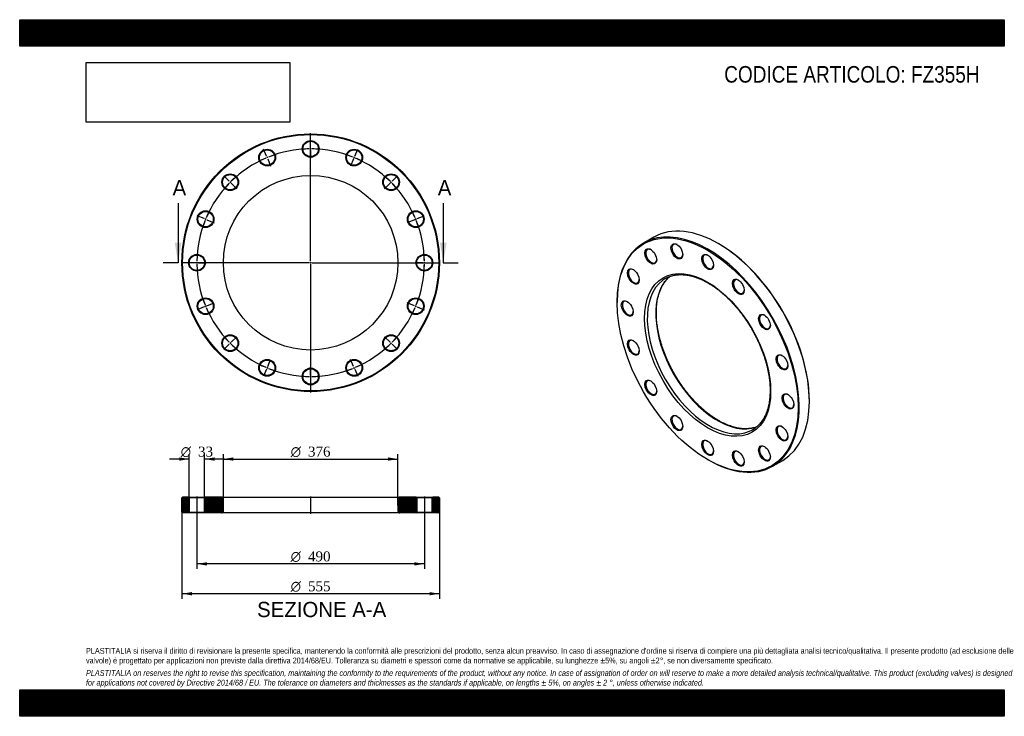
# Model space of a CAD drawing. Header units: millimetres. Extents: x 0 to 2121, y 0 to 1500.
import ezdxf
from ezdxf.enums import TextEntityAlignment as Align
from ezdxf.lldxf.tags import DXFTag

# ---------------------------------------------------------------- set-up
doc = ezdxf.new("R2010")
doc.units = ezdxf.units.MM
doc.header["$LTSCALE"] = 7.142857
for name, color, linetype in [('Default', 7, 'Continuous'), ('DV2_Default', 7, 'Continuous'), ('DV3_Default', 7, 'Continuous'), ('FZ355H', 7, 'Continuous')]:
    doc.layers.add(name, color=color, linetype=linetype)
doc.styles.add('SEACAD_Solid_Edge_ANSI', font='seans.ttf')
doc.styles.add('SEACAD_Solid_Edge_ANSI1_Symbols', font='semeca1.ttf')
doc.styles.add('SEACAD_Times_New_Roman', font='times.ttf')
tags = doc.linetypes.add('CENTER2', pattern=[28.575, 19.05, -3.175, 3.175, -3.175]).pattern_tags.tags
tags[10:11] = [DXFTag(74, 4), DXFTag(75, 0), DXFTag(340, '0'), DXFTag(46, 0.0), DXFTag(50, 0.0), DXFTag(44, 0.0), DXFTag(45, 0.0)]
tags[8:9] = [DXFTag(74, 4), DXFTag(75, 0), DXFTag(340, '0'), DXFTag(46, 0.0), DXFTag(50, 0.0), DXFTag(44, 0.0), DXFTag(45, 0.0)]
tags[6:7] = [DXFTag(74, 4), DXFTag(75, 0), DXFTag(340, '0'), DXFTag(46, 0.0), DXFTag(50, 0.0), DXFTag(44, 0.0), DXFTag(45, 0.0)]
tags[4:5] = [DXFTag(74, 4), DXFTag(75, 0), DXFTag(340, '0'), DXFTag(46, 0.0), DXFTag(50, 0.0), DXFTag(44, 0.0), DXFTag(45, 0.0)]
picture_1 = doc.add_image_def('image1.jpg', size_in_pixel=(4302, 1260))

# ---------------------------------------------------------------- blocks, each defined once
blk = doc.blocks.new('SE')
at = {"layer": 'FZ355H', "color": 7, "linetype": 'Continuous'}
for p, q in [((1366.5, 1031.7), (1344.5, 1019.1)), ((1506.3, 1017.4), (1505.2, 1018)), ((1287.1, 892.1), (1287.1, 890.8)), ((1701.4, 678.1), (1701.4, 679.4)), ((1482.2, 552.8), (1483.3, 552.2)), ((1622, 538.4), (1644, 551.1))]:
    blk.add_line(p, q, dxfattribs=at)
for centre, major_axis in [((1482.2, 778.2), (-138, 239)), ((1415.9, 1001.2), (9, -15.6)), ((1359.7, 990.3), (9, -15.6)), ((1482.2, 978.2), (9, -15.6)), ((1322.2, 947.1), (9, -15.6)), ((1482.2, 778.2), (96, -166.3)), ((1548.5, 924.7), (9, -15.6)), ((1309, 878.2), (9, -15.6)), ((1604.7, 848.9), (9, -15.6)), ((1322.2, 794), (9, -15.6)), ((1642.3, 762.3), (9, -15.6)), ((1359.7, 707.4), (9, -15.6)), ((1655.5, 678.1), (9, -15.6)), ((1415.9, 631.6), (9, -15.6)), ((1642.3, 609.2), (9, -15.6)), ((1482.2, 578.1), (9, -15.6)), ((1548.5, 555.1), (9, -15.6)), ((1604.7, 566), (9, -15.6))]:
    blk.add_ellipse(centre, major_axis=major_axis, ratio=0.57735, dxfattribs=at)
for centre, major_axis, start_param, end_param in [((1505.2, 791.4), (-138.8, 240.3), 3.141593, 6.283185), ((1483.3, 778.8), (138.8, -240.3), 0, 3.926991), ((1360.8, 990.9), (-8.3, 14.3), 0, 3.882511), ((1360.8, 990.9), (-8.3, 14.3), 5.542267, 6.283185), ((1417, 1001.9), (-8.3, 14.3), 0, 3.882511), ((1417, 1001.9), (-8.3, 14.3), 5.542267, 6.283185), ((1506.3, 792), (138, -239), 0.785398, 2.356194), ((1483.3, 978.8), (-8.3, 14.3), 0, 3.882511), ((1483.3, 978.8), (-8.3, 14.3), 5.542267, 6.283185), ((1323.2, 947.7), (-8.3, 14.3), 0, 3.882511), ((1323.2, 947.7), (-8.3, 14.3), 5.542267, 6.283185), ((1485.1, 779.8), (-94, 162.8), 0.066344, 3.073282), ((1503.4, 790.4), (94, -162.8), 3.240053, 6.185809), ((1485.1, 779.8), (-94, 162.8), 0, 0.066344), ((1485.1, 779.8), (-94, 162.8), 6.22179, 6.283185), ((1549.6, 925.3), (-8.3, 14.3), 0, 3.882511), ((1549.6, 925.3), (-8.3, 14.3), 5.542267, 6.283185), ((1310.1, 878.8), (-8.3, 14.3), 0, 3.882511), ((1310.1, 878.8), (-8.3, 14.3), 5.542267, 6.283185), ((1605.8, 849.5), (-8.3, 14.3), 0, 3.882511), ((1605.8, 849.5), (-8.3, 14.3), 5.542267, 6.283185), ((1323.2, 794.6), (-8.3, 14.3), 0, 3.882511), ((1323.2, 794.6), (-8.3, 14.3), 5.542267, 6.283185), ((1643.3, 762.9), (-8.3, 14.3), 0, 3.882511), ((1643.3, 762.9), (-8.3, 14.3), 5.542267, 6.283185), ((1360.8, 708), (-8.3, 14.3), 0, 3.882511), ((1360.8, 708), (-8.3, 14.3), 5.542267, 6.283185), ((1656.5, 678.7), (-8.3, 14.3), 0, 3.882511), ((1656.5, 678.7), (-8.3, 14.3), 5.542267, 6.283185), ((1417, 632.2), (-8.3, 14.3), 0, 3.882511), ((1417, 632.2), (-8.3, 14.3), 5.542267, 6.283185), ((1485.1, 779.8), (-94, 162.8), 3.073282, 3.204404), ((1643.3, 609.8), (-8.3, 14.3), 0, 3.882511), ((1643.3, 609.8), (-8.3, 14.3), 5.542267, 6.283185), ((1483.3, 578.7), (-8.3, 14.3), 5.542267, 6.283185), ((1483.3, 578.7), (-8.3, 14.3), 0, 3.882511), ((1605.8, 566.6), (-8.3, 14.3), 0, 3.882511), ((1605.8, 566.6), (-8.3, 14.3), 5.542267, 6.283185), ((1483.3, 778.8), (138.8, -240.3), 5.497787, 6.283185), ((1549.6, 555.7), (-8.3, 14.3), 0, 3.882511), ((1549.6, 555.7), (-8.3, 14.3), 5.542267, 6.283185)]:
    blk.add_ellipse(centre, major_axis=major_axis, ratio=0.57735, start_param=start_param, end_param=end_param, dxfattribs=at)
for points, knots in [([(1505.4, 637.1), (1504.4, 637.7), (1501.7, 639.3), (1496.8, 642.4), (1491.2, 646.2), (1485.5, 650.3), (1479.9, 654.6), (1474.4, 659.2), (1468.9, 664.1), (1463.4, 669.2), (1458.1, 674.5), (1452.8, 680), (1447.6, 685.7), (1442.5, 691.6), (1437.5, 697.7), (1432.7, 704), (1427.9, 710.5), (1423.3, 717), (1418.9, 723.8), (1414.6, 730.6), (1410.5, 737.6), (1406.6, 744.6), (1402.8, 751.8), (1399.3, 759), (1395.9, 766.3), (1392.7, 773.6), (1389.7, 780.9), (1387, 788.3), (1384.4, 795.7), (1382.1, 803), (1380, 810.4), (1378.1, 817.7), (1376.5, 824.9), (1375.1, 832.1), (1373.9, 839.2), (1373, 846.2), (1372.3, 853.1), (1371.9, 859.9), (1371.7, 866.5), (1371.7, 873), (1372, 879.4), (1372.5, 885.6), (1373.2, 891.6), (1374.2, 897.4), (1375.5, 903), (1376.9, 908.4), (1378.6, 913.6), (1380.5, 918.6), (1382.6, 923.3), (1385, 927.8), (1387.5, 932), (1390.3, 936), (1393.2, 939.7), (1396.4, 943.2), (1399, 945.6), (1400.4, 946.9), (1400.8, 947.1)], [0, 0, 0, 0, 0.009751, 0.028317, 0.0468871, 0.0654605, 0.0840377, 0.1026191, 0.1212047, 0.1397945, 0.1583885, 0.1769863, 0.1955877, 0.2141924, 0.2328001, 0.2514103, 0.2700228, 0.288637, 0.3072527, 0.3258693, 0.3444866, 0.363104, 0.3817211, 0.4003374, 0.4189524, 0.4375659, 0.4561774, 0.4747864, 0.4933925, 0.5119954, 0.5305947, 0.5491901, 0.5677811, 0.5863676, 0.6049493, 0.6235261, 0.642098, 0.660665, 0.6792276, 0.6977863, 0.716342, 0.734896, 0.7534496, 0.7720047, 0.7905641, 0.8091311, 0.8277102, 0.8463064, 0.8649257, 0.8835746, 0.90226, 0.9209889, 0.939767, 0.9585984, 0.977484, 0.9826554, 0.9826554, 0.9826554, 0.9826554]), ([(1396.8, 945.5), (1396.8, 945.5), (1398.1, 946.1), (1401.1, 947.3), (1405.4, 948.7), (1410, 949.7), (1414.7, 950.5), (1419.6, 951), (1424.5, 951.1), (1429.6, 950.9), (1434.8, 950.5), (1440, 949.7), (1445.3, 948.6), (1450.8, 947.2), (1456.2, 945.5), (1461.8, 943.4), (1467.4, 941.1), (1473, 938.5), (1478.6, 935.6), (1484.3, 932.4), (1489.9, 929), (1495.6, 925.2), (1501.2, 921.2), (1506.8, 916.9), (1512.4, 912.4), (1517.9, 907.6), (1523.4, 902.6), (1528.8, 897.4), (1534.1, 891.9), (1539.3, 886.3), (1544.4, 880.4), (1549.5, 874.4), (1554.4, 868.1), (1559.1, 861.7), (1563.7, 855.2), (1568.2, 848.5), (1572.6, 841.7), (1576.7, 834.8), (1580.7, 827.8), (1584.5, 820.6), (1588.2, 813.4), (1591.6, 806.2), (1594.8, 798.9), (1597.9, 791.5), (1600.7, 784.2), (1603.3, 776.8), (1605.7, 769.4), (1607.9, 762.1), (1609.8, 754.8), (1611.5, 747.5), (1613, 740.3), (1614.3, 733.2), (1615.3, 726.2), (1616, 719.2), (1616.5, 712.4), (1616.8, 705.7), (1616.9, 699.2), (1616.6, 692.7), (1616.2, 686.5), (1615.5, 680.4), (1614.6, 674.6), (1613.5, 668.9), (1612.1, 663.4), (1610.5, 658.2), (1608.6, 653.1), (1606.6, 648.3), (1604.3, 643.8), (1601.8, 639.4), (1599.1, 635.4), (1596.2, 631.6), (1593.1, 628), (1589.8, 624.8), (1586.9, 622.3), (1585.2, 621), (1584.5, 620.6)], [0, 0, 0, 0, 0.000077, 0.01455, 0.029004, 0.043428, 0.057815, 0.072162, 0.086469, 0.100739, 0.114975, 0.129183, 0.143367, 0.157533, 0.171686, 0.185828, 0.199964, 0.214095, 0.228225, 0.242355, 0.256485, 0.270616, 0.284751, 0.298887, 0.313027, 0.327171, 0.341317, 0.355467, 0.369619, 0.383775, 0.397933, 0.412093, 0.426256, 0.44042, 0.454585, 0.468752, 0.48292, 0.497088, 0.511256, 0.525425, 0.539592, 0.553759, 0.567925, 0.58209, 0.596252, 0.610413, 0.624571, 0.638727, 0.652879, 0.667029, 0.681175, 0.695317, 0.709456, 0.723591, 0.737722, 0.751849, 0.765974, 0.780096, 0.794217, 0.808336, 0.822457, 0.83658, 0.850708, 0.864844, 0.878992, 0.893155, 0.90734, 0.921551, 0.935794, 0.950072, 0.964391, 0.978751, 0.993151, 1, 1, 1, 1]), ([(1587.8, 623.1), (1586.7, 622.7), (1584.1, 621.8), (1579.9, 620.8), (1575.3, 619.9), (1570.5, 619.3), (1565.5, 619.1), (1560.5, 619.2), (1555.4, 619.5), (1550.1, 620.2), (1544.8, 621.2), (1539.4, 622.6), (1534, 624.2), (1528.5, 626.1), (1522.9, 628.3), (1517.3, 630.8), (1511.8, 633.6), (1507.7, 635.8), (1505.8, 636.9), (1505.4, 637.1)], [0.0567071, 0.0567071, 0.0567071, 0.0567071, 0.1021933, 0.1625201, 0.2227003, 0.2827158, 0.3425628, 0.4022489, 0.4617896, 0.5212047, 0.5805159, 0.6397441, 0.6989089, 0.7580274, 0.8171141, 0.8761808, 0.9352373, 0.9911666, 1, 1, 1, 1])]:
    blk.add_open_spline(points, degree=3, knots=knots, dxfattribs=at)
blk = doc.blocks.new('SE1')
at = {"layer": 'Default', "color": 7, "linetype": 'CENTER2'}
for start, end in [(90.7016, 111.7984), (68.2016, 89.2984), (113.2016, 134.2984), (45.7016, 66.7984), (135.7016, 156.7984), (23.2016, 44.2984), (158.2016, 179.2984), (0.7016, 21.7984), (180.7016, 201.7984), (338.2016, 359.2984), (203.2016, 224.2984), (315.7016, 336.7984), (225.7016, 246.7984), (293.2016, 314.2984), (248.2016, 269.2984), (270.7016, 291.7984)]:
    blk.add_arc((626.9, 976.7), 245, start, end, dxfattribs=at)
at = {"layer": 'DV2_Default', "color": 7, "linetype": 'CENTER2'}
for p, q in [((626.9, 979.7), (626.9, 1256)), ((626.9, 1224.7), (626.9, 1241.5)), ((532, 1205.8), (525.6, 1221.3)), ((626.9, 1220.2), (626.9, 1223.2)), ((626.9, 1218.7), (626.9, 1202)), ((721.8, 1205.8), (728.3, 1221.3)), ((533.8, 1201.7), (532.6, 1204.5)), ((534.3, 1200.3), (540.7, 1184.8)), ((719.5, 1200.3), (713.1, 1184.8)), ((720.1, 1201.7), (721.3, 1204.5)), ((451.6, 1152.1), (439.7, 1163.9)), ((454.8, 1148.9), (452.6, 1151)), ((455.8, 1147.8), (467.7, 1136)), ((798.1, 1147.8), (786.2, 1136)), ((799.1, 1148.9), (801.2, 1151)), ((802.3, 1152.1), (814.1, 1163.9)), ((397.8, 1071.6), (382.3, 1078)), ((402, 1069.9), (399.2, 1071.1)), ((403.4, 1069.3), (418.8, 1062.9)), ((850.5, 1069.3), (835, 1062.9)), ((851.9, 1069.9), (854.7, 1071.1)), ((856.1, 1071.6), (871.5, 1078)), ((623.9, 976.7), (347.7, 976.7)), ((378.9, 976.7), (362.2, 976.7)), ((383.4, 976.7), (380.4, 976.7)), ((384.9, 976.7), (401.7, 976.7)), ((628.4, 976.7), (625.4, 976.7)), ((626.9, 978.2), (626.9, 975.2)), ((629.9, 976.7), (906.2, 976.7)), ((868.9, 976.7), (852.2, 976.7)), ((868.9, 976.7), (853.7, 976.7)), ((870.4, 976.7), (873.4, 976.7)), ((870.4, 976.7), (873.4, 976.7)), ((874.9, 976.7), (890.2, 976.7)), ((874.9, 976.7), (891.7, 976.7)), ((626.9, 973.7), (626.9, 697.5)), ((397.8, 881.8), (382.3, 875.4)), ((402, 883.5), (399.2, 882.4)), ((403.4, 884.1), (418.8, 890.5)), ((850.5, 884.1), (835, 890.5)), ((851.9, 883.5), (854.7, 882.4)), ((856.1, 881.8), (871.5, 875.4)), ((455.8, 805.6), (467.7, 817.4)), ((798.1, 805.6), (786.2, 817.4)), ((451.6, 801.4), (439.7, 789.5)), ((454.8, 804.5), (452.6, 802.4)), ((799.1, 804.5), (801.2, 802.4)), ((802.3, 801.4), (814.1, 789.5)), ((534.3, 753.1), (540.7, 768.6)), ((719.5, 753.1), (713.1, 768.6)), ((532, 747.6), (525.6, 732.1)), ((533.8, 751.8), (532.6, 749)), ((626.9, 734.7), (626.9, 751.5)), ((720.1, 751.8), (721.3, 749)), ((721.8, 747.6), (728.3, 732.1)), ((626.9, 733.2), (626.9, 730.2)), ((626.9, 728.7), (626.9, 712))]:
    blk.add_line(p, q, dxfattribs=at)
for start, end in [(107.8813, 111.7984), (90.7016, 94.6187), (89.6492, 90.3508), (85.3813, 89.2984), (68.2016, 72.1187), (113.2016, 117.1187), (112.1492, 112.8508), (67.1492, 67.8508), (62.8813, 66.7984), (135.7016, 139.6187), (134.6492, 135.3508), (130.3813, 134.2984), (45.7016, 49.6187), (44.6492, 45.3508), (40.3813, 44.2984), (152.8813, 156.7984), (23.2016, 27.1187), (158.2016, 162.1187), (157.1492, 157.8508), (22.1492, 22.8508), (17.8813, 21.7984), (179.6492, 180.3508), (175.3813, 179.2984), (0.7016, 4.6187), (0.7016, 4.268), (359.6492, 0.3508), (359.6492, 0.3508), (180.7016, 184.6187), (355.3813, 359.2984), (355.732, 359.2984), (197.8813, 201.7984), (338.2016, 342.1187), (202.1492, 202.8508), (203.2016, 207.1187), (332.8813, 336.7984), (337.1492, 337.8508), (220.3813, 224.2984), (315.7016, 319.6187), (224.6492, 225.3508), (225.7016, 229.6187), (310.3813, 314.2984), (314.6492, 315.3508), (242.8813, 246.7984), (247.1492, 247.8508), (248.2016, 252.1187), (287.8813, 291.7984), (292.1492, 292.8508), (293.2016, 297.1187), (265.3813, 269.2984), (269.6492, 270.3508), (270.7016, 274.6187)]:
    blk.add_arc((626.9, 976.7), 245, start, end, dxfattribs=at)
at = {"layer": 'FZ355H', "color": 7, "linetype": 'Continuous'}
for centre, radius in [((626.9, 976.7), 277.5), ((626.9, 976.7), 276), ((626.9, 1221.7), 18), ((626.9, 1221.7), 16.5), ((533.2, 1203.1), 18), ((533.2, 1203.1), 16.5), ((720.7, 1203.1), 18), ((720.7, 1203.1), 16.5), ((453.7, 1150), 18), ((800.2, 1150), 18), ((453.7, 1150), 16.5), ((626.9, 976.7), 188), ((800.2, 1150), 16.5), ((400.6, 1070.5), 18), ((400.6, 1070.5), 16.5), ((853.3, 1070.5), 18), ((853.3, 1070.5), 16.5), ((381.9, 976.7), 18), ((381.9, 976.7), 16.5), ((871.9, 976.7), 18), ((871.9, 976.7), 16.5), ((400.6, 883), 18), ((400.6, 883), 16.5), ((853.3, 883), 18), ((853.3, 883), 16.5), ((453.7, 803.5), 18), ((453.7, 803.5), 16.5), ((800.2, 803.5), 18), ((800.2, 803.5), 16.5), ((533.2, 750.4), 18), ((533.2, 750.4), 16.5), ((720.7, 750.4), 18), ((720.7, 750.4), 16.5), ((626.9, 731.7), 18), ((626.9, 731.7), 16.5)]:
    blk.add_circle(centre, radius, dxfattribs=at)
blk = doc.blocks.new('SE3')
at = {"color": 7, "linetype": 'Continuous', "style": 'SEACAD_Solid_Edge_ANSI'}
blk.add_text('A', height=32.9, dxfattribs=at).set_placement((329.4, 1154.6), align=Align.TOP_LEFT)
blk = doc.blocks.new('SE4')
at = {"color": 7, "linetype": 'Continuous', "style": 'SEACAD_Solid_Edge_ANSI'}
blk.add_text('A', height=32.9, dxfattribs=at).set_placement((900.8, 1154.6), align=Align.TOP_LEFT)
blk = doc.blocks.new('SEANNOT_GROUP')
at = {"linetype": 'Continuous'}
blk.add_hatch(color=7, dxfattribs=at).paths.add_polyline_path([(334.1, 1019.6), (341.2, 976.7), (348.4, 1019.6)])
at = {"color": 7, "linetype": 'Continuous'}
blk.add_lwpolyline([(341.2, 1105.3), (341.2, 976.7)], dxfattribs=at)
blk = doc.blocks.new('SEANNOT_GROUP1')
at = {"linetype": 'Continuous'}
blk.add_hatch(color=7, dxfattribs=at).paths.add_polyline_path([(905.5, 1019.6), (912.7, 976.7), (919.8, 1019.6)])
at = {"color": 7, "linetype": 'Continuous'}
blk.add_lwpolyline([(912.7, 1105.3), (912.7, 976.7)], dxfattribs=at)
blk = doc.blocks.new('SE2')
at = {"layer": 'Default', "color": 7, "linetype": 'CENTER2'}
for p, q in [((341.2, 976.7), (309.1, 976.7)), ((912.7, 976.7), (944.8, 976.7))]:
    blk.add_line(p, q, dxfattribs=at)
at = {"layer": 'Default'}
for name in ['SE3', 'SE4', 'SEANNOT_GROUP', 'SEANNOT_GROUP1']:
    blk.add_blockref(name, (0, 0), dxfattribs=at)
blk = doc.blocks.new('SE5')
at = {"layer": 'FZ355H', "linetype": 'Continuous'}
h = blk.add_hatch(dxfattribs=at)
h.set_pattern_fill('LINE', scale=0.62992, angle=45, style=0)
h.paths.add_polyline_path([(363.9, 471.9), (350.9, 471.9), (349.4, 470.4), (349.4, 439.4), (350.9, 437.9), (363.9, 437.9), (365.4, 439.4), (365.4, 470.4)])
h = blk.add_hatch(dxfattribs=at)
h.set_pattern_fill('LINE', scale=0.62992, angle=45, style=0)
edge = h.paths.add_edge_path()
edge.add_line((399.9, 437.9), (434.9, 437.9))
edge.add_arc((434.9, 441.9), 4, 270, 360)
edge.add_line((438.9, 441.9), (438.9, 467.9))
edge.add_arc((434.9, 467.9), 4, 0, 90)
edge.add_line((434.9, 471.9), (399.9, 471.9))
edge.add_line((399.9, 471.9), (398.4, 470.4))
edge.add_line((398.4, 470.4), (398.4, 439.4))
edge.add_line((398.4, 439.4), (399.9, 437.9))
h = blk.add_hatch(dxfattribs=at)
h.set_pattern_fill('LINE', scale=0.62992, angle=45, style=0)
edge = h.paths.add_edge_path()
edge.add_line((855.4, 439.4), (855.4, 470.4))
edge.add_line((855.4, 470.4), (853.9, 471.9))
edge.add_line((853.9, 471.9), (818.9, 471.9))
edge.add_arc((818.9, 467.9), 4, 90, 180)
edge.add_line((814.9, 467.9), (814.9, 441.9))
edge.add_arc((818.9, 441.9), 4, 180, 270)
edge.add_line((818.9, 437.9), (853.9, 437.9))
edge.add_line((853.9, 437.9), (855.4, 439.4))
h = blk.add_hatch(dxfattribs=at)
h.set_pattern_fill('LINE', scale=0.629921, angle=45, style=0)
h.paths.add_polyline_path([(888.4, 470.4), (888.4, 439.4), (889.9, 437.9), (902.9, 437.9), (904.4, 439.4), (904.4, 470.4), (902.9, 471.9), (889.9, 471.9)])
at = {"layer": 'DV3_Default', "color": 7, "linetype": 'CENTER2'}
for p, q in [((381.9, 473.6), (381.9, 436.1)), ((626.9, 473.6), (626.9, 436.1)), ((871.9, 473.6), (871.9, 436.1))]:
    blk.add_line(p, q, dxfattribs=at)
at = {"layer": 'FZ355H', "color": 7, "linetype": 'Continuous'}
for p, q in [((350.9, 471.9), (349.4, 470.4)), ((349.4, 439.4), (349.4, 470.4)), ((363.9, 471.9), (350.9, 471.9)), ((363.9, 471.9), (399.9, 471.9)), ((363.9, 471.9), (365.4, 470.4)), ((398.4, 470.4), (365.4, 470.4)), ((365.4, 470.4), (365.4, 439.4)), ((398.4, 470.4), (399.9, 471.9)), ((398.4, 439.4), (398.4, 470.4)), ((434.9, 471.9), (399.9, 471.9)), ((434.9, 471.9), (818.9, 471.9)), ((438.9, 441.9), (438.9, 467.9)), ((814.9, 467.9), (814.9, 441.9)), ((853.9, 471.9), (818.9, 471.9)), ((853.9, 471.9), (889.9, 471.9)), ((853.9, 471.9), (855.4, 470.4)), ((888.4, 470.4), (855.4, 470.4)), ((855.4, 470.4), (855.4, 439.4)), ((888.4, 470.4), (889.9, 471.9)), ((888.4, 439.4), (888.4, 470.4)), ((902.9, 471.9), (889.9, 471.9)), ((904.4, 470.4), (902.9, 471.9)), ((904.4, 470.4), (904.4, 439.4)), ((349.4, 439.4), (350.9, 437.9)), ((363.9, 437.9), (350.9, 437.9)), ((365.4, 439.4), (363.9, 437.9)), ((399.9, 437.9), (363.9, 437.9)), ((365.4, 439.4), (398.4, 439.4)), ((399.9, 437.9), (398.4, 439.4)), ((434.9, 437.9), (399.9, 437.9)), ((818.9, 437.9), (434.9, 437.9)), ((853.9, 437.9), (818.9, 437.9)), ((855.4, 439.4), (853.9, 437.9)), ((889.9, 437.9), (853.9, 437.9)), ((855.4, 439.4), (888.4, 439.4)), ((889.9, 437.9), (888.4, 439.4)), ((902.9, 437.9), (889.9, 437.9)), ((902.9, 437.9), (904.4, 439.4))]:
    blk.add_line(p, q, dxfattribs=at)
for centre, start, end in [((434.9, 467.9), 0, 90), ((818.9, 467.9), 90, 180), ((434.9, 441.9), 270, 0), ((818.9, 441.9), 180, 270)]:
    blk.add_arc(centre, 4, start, end, dxfattribs=at)
blk = doc.blocks.new('GDimGGroup')
at = {"layer": 'Default', "linetype": 'Continuous'}
for points in [[(460.4, 557.5), (438.9, 553.9), (460.4, 550.3)], [(793.5, 557.5), (793.5, 550.3), (814.9, 553.9)]]:
    blk.add_hatch(color=7, dxfattribs=at).paths.add_polyline_path(points)
at = {"layer": 'Default', "color": 7, "linetype": 'Continuous'}
for p, q in [((438.9, 454.9), (438.9, 564.6)), ((438.9, 553.9), (814.9, 553.9)), ((814.9, 454.9), (814.9, 564.6))]:
    blk.add_line(p, q, dxfattribs=at)
for s, height, style, p in [('O', 21.4, 'SEACAD_Solid_Edge_ANSI1_Symbols', (583.9, 580.7)), ('376', 21.43, 'SEACAD_Times_New_Roman', (621.2, 580.7))]:
    blk.add_text(s, height=height, dxfattribs=dict(at, style=style)).set_placement(p, align=Align.TOP_LEFT)
blk = doc.blocks.new('GDimGGroup1')
at = {"layer": 'Default', "linetype": 'Continuous'}
for points in [[(403.4, 324.7), (403.4, 331.8), (381.9, 328.2)], [(850.5, 324.7), (871.9, 328.2), (850.5, 331.8)]]:
    blk.add_hatch(color=7, dxfattribs=at).paths.add_polyline_path(points)
at = {"layer": 'Default', "color": 7, "linetype": 'Continuous'}
for p, q in [((381.9, 437.9), (381.9, 317.5)), ((871.9, 437.9), (871.9, 317.5)), ((871.9, 328.2), (381.9, 328.2))]:
    blk.add_line(p, q, dxfattribs=at)
for s, height, style, p in [('O', 21.4, 'SEACAD_Solid_Edge_ANSI1_Symbols', (583.9, 355)), ('490', 21.43, 'SEACAD_Times_New_Roman', (621.2, 355))]:
    blk.add_text(s, height=height, dxfattribs=dict(at, style=style)).set_placement(p, align=Align.TOP_LEFT)
blk = doc.blocks.new('GDimGGroup2')
at = {"layer": 'Default', "linetype": 'Continuous'}
for points in [[(370.9, 260.4), (370.9, 267.5), (349.4, 263.9)], [(883, 260.4), (904.4, 263.9), (883, 267.5)]]:
    blk.add_hatch(color=7, dxfattribs=at).paths.add_polyline_path(points)
at = {"layer": 'Default', "color": 7, "linetype": 'Continuous'}
for p, q in [((349.4, 439.4), (349.4, 253.2)), ((904.4, 439.4), (904.4, 253.2)), ((904.4, 263.9), (349.4, 263.9))]:
    blk.add_line(p, q, dxfattribs=at)
for s, height, style, p in [('O', 21.4, 'SEACAD_Solid_Edge_ANSI1_Symbols', (583.9, 290.7)), ('555', 21.43, 'SEACAD_Times_New_Roman', (621.2, 290.7))]:
    blk.add_text(s, height=height, dxfattribs=dict(at, style=style)).set_placement(p, align=Align.TOP_LEFT)
blk = doc.blocks.new('GDimGGroup3')
at = {"layer": 'Default', "linetype": 'Continuous'}
for points in [[(344, 557.5), (344, 550.4), (365.4, 553.9)], [(419.9, 557.5), (398.4, 553.9), (419.9, 550.4)]]:
    blk.add_hatch(color=7, dxfattribs=at).paths.add_polyline_path(points)
at = {"layer": 'Default', "color": 7, "linetype": 'Continuous'}
for p, q in [((365.4, 553.9), (322.6, 553.9)), ((365.4, 470.4), (365.4, 564.7)), ((398.4, 470.4), (398.4, 564.7)), ((441.3, 553.9), (398.4, 553.9))]:
    blk.add_line(p, q, dxfattribs=at)
for s, height, style, p in [('O', 21.4, 'SEACAD_Solid_Edge_ANSI1_Symbols', (347, 580.7)), ('33', 21.43, 'SEACAD_Times_New_Roman', (384.3, 580.7))]:
    blk.add_text(s, height=height, dxfattribs=dict(at, style=style)).set_placement(p, align=Align.TOP_LEFT)

msp = doc.modelspace()

# ---------------------------------------------------------------- hatches: boundary and pattern name
at = {"layer": 'Default', "linetype": 'Continuous'}
h = msp.add_hatch(dxfattribs=at)
h.set_pattern_fill('LINE', scale=0.629921, angle=45, style=0)
h.paths.add_polyline_path([(2121.4, 1442.9), (2121.4, 1500), (0, 1500), (0, 1442.9)])
for points in [[(2121.4, 1442.9), (2121.4, 1500), (0, 1500), (0, 1442.9)], [(2121.4, 0), (2121.4, 57.1), (0, 57.1), (0, 0)]]:
    msp.add_hatch(color=7, dxfattribs=at).paths.add_polyline_path(points)
h = msp.add_hatch(dxfattribs=at)
h.set_pattern_fill('LINE', scale=0.629921, angle=45, style=0)
h.paths.add_polyline_path([(2121.4, 0), (2121.4, 57.1), (0, 57.1), (0, 0)])

# ---------------------------------------------------------------- linework, layer by layer
at = {"layer": 'Default', "color": 7, "linetype": 'Continuous'}
for p, q in [((0, 1500), (2121.4, 1500)), ((0, 1442.9), (0, 1500)), ((2121.4, 1500), (2121.4, 1442.9)), ((2121.4, 1442.9), (0, 1442.9)), ((0, 57.1), (2121.4, 57.1)), ((0, 0), (0, 57.1)), ((2121.4, 57.1), (2121.4, 0)), ((2121.4, 0), (0, 0))]:
    msp.add_line(p, q, dxfattribs=at)

# ---------------------------------------------------------------- block references
at = {"layer": 'Default'}
for name in ['SE1', 'SE2', 'SE', 'GDimGGroup3', 'GDimGGroup', 'SE5', 'GDimGGroup2', 'GDimGGroup1']:
    msp.add_blockref(name, (0, 0), dxfattribs=at)

# ---------------------------------------------------------------- texts
at = {"layer": 'Default', "color": 7, "linetype": 'Continuous', "style": 'SEACAD_Solid_Edge_ANSI'}
msp.add_text('SEZIONE A-A', height=32.857, dxfattribs=at).set_placement((511.5, 246.4), align=Align.TOP_LEFT)
at = {"layer": 'Default', "attachment_point": 1}
for s, insert, char_height, width in [('{\\fArial Narrow|b0||i0||c0|p34;\\C7;\\H35.71428571;\\W1.;CODICE ARTICOLO: FZ355H}', (1518, 1400.2), 35.714, 566.426), ("{\\fArial Narrow|b0||i0||c0|p34;\\C7;\\H12.5;\\W1.;PLASTITALIA si riserva il diritto di revisionare la presente specifica, mantenendo la conformità alle prescrizioni del prodotto, senza alcun preavviso. In caso di assegnazione d'ordine si riserva di compiere una più dettagliata analisi tecnico/qualitativa. Il presente prodotto (ad esclusione delle \\P}{\\fArial Narrow|b0||i0||c0|p34;\\C7;\\H12.5;\\W1.;valvole) è progettato per applicazioni non previste dalla direttiva 2014/68/EU. Tolleranza su diametri e spessori come da normative se applicabile, su lunghezze ±5%, su angoli ±2°, se non diversamente specificato.\\P}{\\fArial Narrow|b0||i0||c0|p34;\\C7;\\H3.571428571;\\W1.;   \\P}{\\fArial Narrow|b0||i1||c0|p34;\\C7;\\H12.5;\\W1.;PLASTITALIA on reserves the right to revise this specification, maintaining the conformity to the requirements of the product, without any notice. In case of assignation of order on will reserve to make a more detailed analysis technical/qualitative. This product (excluding valves) is designed \\P}{\\fArial Narrow|b0||i1||c0|p34;\\C7;\\H12.5;\\W1.;for applications not covered by Directive 2014/68 / EU. The tolerance on diameters and thicknesses as the standards if applicable, on lengths ± 5%, on angles ± 2 °, unless otherwise indicated.\\P}", (142.9, 147.2), 12.5, 1835.714)]:
    msp.add_mtext(s, dxfattribs=dict(at, insert=insert, char_height=char_height, width=width))

# ---------------------------------------------------------------- pictures from other files: only their frames are drawn
image = msp.add_image(picture_1, insert=(142.9, 1279.3), size_in_units=(439, 128.6))
image.dxf.flags = 7

doc.saveas('drawing.dxf')
